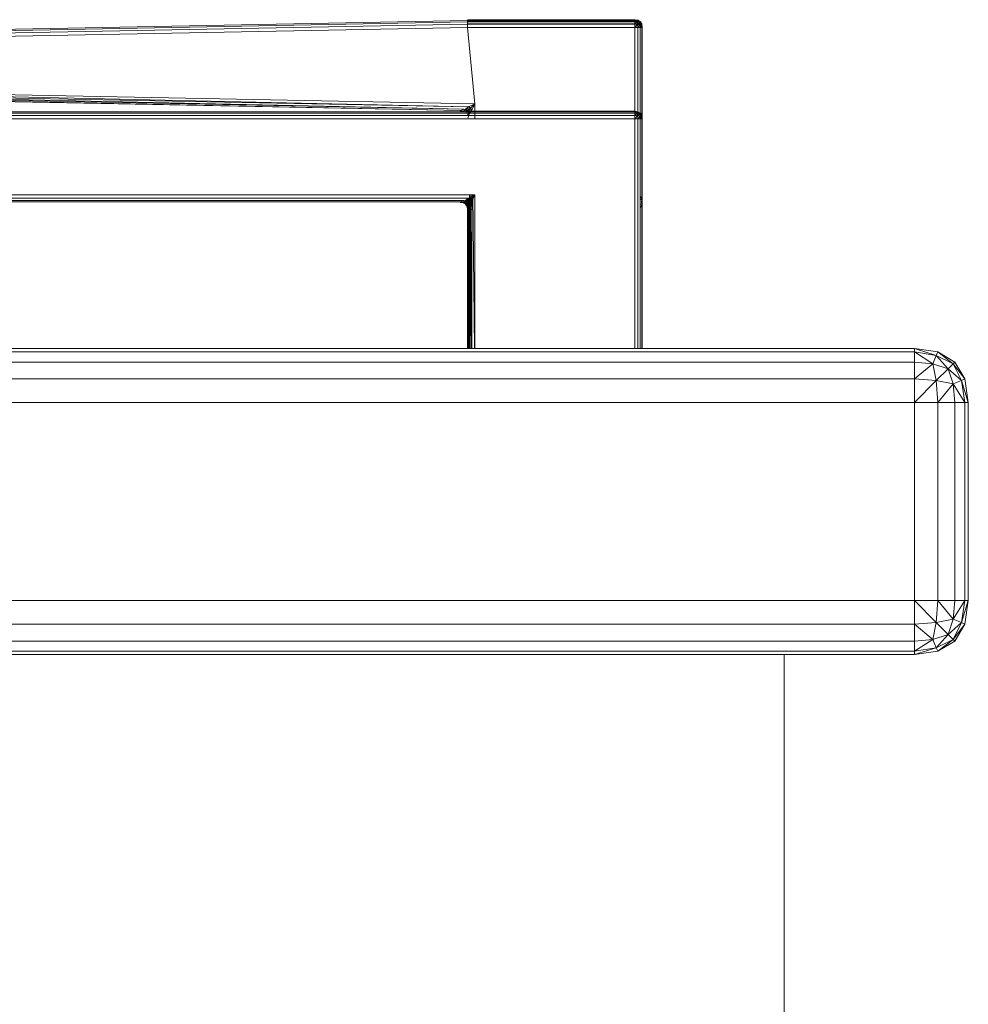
# Model space of a CAD drawing. Header units: millimetres. Extents: x 1 to 3476, y -521 to 159.
# Tile 59 of 130: x 1830 to 1906, y 80 to 159. Entities that reach past the tile are written whole.
import ezdxf

# ---------------------------------------------------------------- set-up
doc = ezdxf.new("R2010")
doc.units = ezdxf.units.MM
doc.layers.add('VG491211CA_dwg', color=8, linetype='Continuous', lineweight=9)

# ---------------------------------------------------------------- blocks, each defined once
blk = doc.blocks.new('VG491211CA_dwg-300031-Północ')
at = {"color": 18, "lineweight": 9}
for p, q in [((-40.882, 158.874), (-118.16, 157.381)), ((-40.884, 158.762), (-118.16, 157.269)), ((-40.884, 158.762), (-40.882, 158.874)), ((-40.883, 158.574), (-40.884, 158.762)), ((-27.487, 158.762), (-40.884, 158.762)), ((-40.884, 158.762), (-27.487, 158.762)), ((-40.882, 158.874), (-40.879, 158.912)), ((-40.879, 158.912), (-40.882, 158.874)), ((-27.487, 158.874), (-40.882, 158.874)), ((-40.882, 158.874), (-27.487, 158.874)), ((-27.487, 158.912), (-40.879, 158.912)), ((-40.879, 158.912), (-27.487, 158.912)), ((-40.875, 158.788), (-27.478, 158.788)), ((-27.478, 158.788), (-40.875, 158.788)), ((-27.478, 158.6), (-40.874, 158.6)), ((-40.874, 158.6), (-27.478, 158.6)), ((-40.873, 158.9), (-40.87, 158.938)), ((-40.87, 158.938), (-40.873, 158.9)), ((-27.478, 158.9), (-40.873, 158.9)), ((-40.873, 158.9), (-27.478, 158.9)), ((-27.478, 158.938), (-40.87, 158.938)), ((-40.87, 158.938), (-27.478, 158.938)), ((-27.487, 158.874), (-27.487, 158.912)), ((-27.487, 158.912), (-27.487, 158.874)), ((-27.487, 158.912), (-27.224, 158.874)), ((-27.224, 158.874), (-27.487, 158.912)), ((-27.487, 158.912), (-27.243, 158.837)), ((-27.487, 158.912), (-27.243, 158.837)), ((-27.487, 158.762), (-27.487, 158.874)), ((-27.487, 158.874), (-27.487, 158.762)), ((-27.487, 158.874), (-27.281, 158.743)), ((-27.487, 158.874), (-27.243, 158.837)), ((-27.243, 158.837), (-27.487, 158.874)), ((-27.487, 158.874), (-27.281, 158.743)), ((-27.487, 158.574), (-27.487, 158.762)), ((-27.487, 158.762), (-27.487, 158.574)), ((-27.281, 158.743), (-27.487, 158.762)), ((-27.487, 158.762), (-27.281, 158.743)), ((-27.487, 158.574), (-27.281, 158.743)), ((-27.487, 158.574), (-27.281, 158.743)), ((-27.478, 158.9), (-27.478, 158.938)), ((-27.478, 158.938), (-27.478, 158.9)), ((-27.478, 158.938), (-27.216, 158.9)), ((-27.216, 158.9), (-27.478, 158.938)), ((-27.478, 158.938), (-27.234, 158.863)), ((-27.478, 158.938), (-27.234, 158.863)), ((-27.478, 158.788), (-27.478, 158.9)), ((-27.478, 158.9), (-27.478, 158.788)), ((-27.478, 158.9), (-27.272, 158.769)), ((-27.478, 158.9), (-27.234, 158.863)), ((-27.234, 158.863), (-27.478, 158.9)), ((-27.478, 158.9), (-27.272, 158.769)), ((-27.478, 158.788), (-27.478, 158.6)), ((-27.478, 158.6), (-27.478, 158.788)), ((-27.478, 158.788), (-27.272, 158.769)), ((-27.272, 158.769), (-27.478, 158.788)), ((-27.478, 158.6), (-27.272, 158.769)), ((-27.478, 158.6), (-27.272, 158.769)), ((-27.281, 158.743), (-27.243, 158.837)), ((-27.243, 158.837), (-27.281, 158.743)), ((-27.112, 158.687), (-27.281, 158.743)), ((-27.281, 158.743), (-27.243, 158.556)), ((-27.243, 158.556), (-27.281, 158.743)), ((-27.281, 158.743), (-27.112, 158.687)), ((-27.272, 158.769), (-27.234, 158.863)), ((-27.234, 158.863), (-27.272, 158.769)), ((-27.234, 158.582), (-27.272, 158.769)), ((-27.272, 158.769), (-27.103, 158.713)), ((-27.103, 158.713), (-27.272, 158.769)), ((-27.272, 158.769), (-27.234, 158.582)), ((-27.243, 158.837), (-27.224, 158.874)), ((-27.224, 158.874), (-27.243, 158.837)), ((-27.243, 158.837), (-27.112, 158.687)), ((-27.243, 158.837), (-27.056, 158.743)), ((-27.056, 158.743), (-27.243, 158.837)), ((-27.243, 158.837), (-27.112, 158.687)), ((-27.243, 158.556), (-27.112, 158.687)), ((-27.243, 158.556), (-27.112, 158.687)), ((-27.234, 158.863), (-27.216, 158.9)), ((-27.216, 158.9), (-27.234, 158.863)), ((-27.234, 158.863), (-27.103, 158.713)), ((-27.234, 158.863), (-27.047, 158.769)), ((-27.047, 158.769), (-27.234, 158.863)), ((-27.234, 158.863), (-27.103, 158.713)), ((-27.234, 158.582), (-27.103, 158.713)), ((-27.234, 158.582), (-27.103, 158.713)), ((-27.224, 158.874), (-27.037, 158.762)), ((-27.037, 158.762), (-27.224, 158.874)), ((-27.224, 158.874), (-27.056, 158.743)), ((-27.224, 158.874), (-27.056, 158.743)), ((-27.216, 158.9), (-27.028, 158.788)), ((-27.028, 158.788), (-27.216, 158.9)), ((-27.216, 158.9), (-27.047, 158.769)), ((-27.216, 158.9), (-27.047, 158.769)), ((-27.056, 158.743), (-27.112, 158.687)), ((-27.112, 158.687), (-27.056, 158.743)), ((-27.112, 158.687), (-27.056, 158.518)), ((-26.962, 158.556), (-27.112, 158.687)), ((-26.962, 158.556), (-27.112, 158.687)), ((-27.056, 158.518), (-27.112, 158.687)), ((-27.047, 158.769), (-27.103, 158.713)), ((-27.103, 158.713), (-27.047, 158.769)), ((-27.103, 158.713), (-27.047, 158.544)), ((-27.103, 158.713), (-27.047, 158.544)), ((-26.953, 158.582), (-27.103, 158.713)), ((-26.953, 158.582), (-27.103, 158.713)), ((-27.037, 158.762), (-27.056, 158.743)), ((-27.056, 158.743), (-27.037, 158.762)), ((-26.962, 158.556), (-27.056, 158.743)), ((-26.924, 158.574), (-27.056, 158.743)), ((-27.056, 158.743), (-26.962, 158.556)), ((-26.924, 158.574), (-27.056, 158.743)), ((-27.028, 158.788), (-27.047, 158.769)), ((-27.047, 158.769), (-27.028, 158.788)), ((-26.953, 158.582), (-27.047, 158.769)), ((-26.916, 158.6), (-27.047, 158.769)), ((-27.047, 158.769), (-26.953, 158.582)), ((-26.916, 158.6), (-27.047, 158.769)), ((-26.924, 158.574), (-27.037, 158.762)), ((-27.037, 158.762), (-26.924, 158.574)), ((-26.916, 158.6), (-27.028, 158.788)), ((-27.028, 158.788), (-26.916, 158.6)), ((-118.16, 157.081), (-40.883, 158.574)), ((-118.16, 156.818), (-40.881, 158.312)), ((-40.881, 158.312), (-40.883, 158.574)), ((-40.883, 158.574), (-27.487, 158.574)), ((-27.487, 158.574), (-40.883, 158.574)), ((-40.881, 158.312), (-27.487, 158.312)), ((-40.287, 152.197), (-40.881, 158.312)), ((-27.487, 158.312), (-27.487, 158.574)), ((-27.487, 158.574), (-27.487, 158.312)), ((-27.487, 158.574), (-27.243, 158.556)), ((-27.243, 158.556), (-27.487, 158.574)), ((-27.487, 158.312), (-27.243, 158.556)), ((-27.487, 158.312), (-27.243, 158.556)), ((-27.224, 158.312), (-27.487, 158.312)), ((-27.487, 158.312), (-27.487, 151.609)), ((-27.478, 158.6), (-27.478, 158.338)), ((-27.478, 158.338), (-27.478, 158.6)), ((-27.234, 158.582), (-27.478, 158.6)), ((-27.478, 158.6), (-27.234, 158.582)), ((-27.478, 158.338), (-27.234, 158.582)), ((-27.478, 158.338), (-27.234, 158.582)), ((-27.243, 158.556), (-27.056, 158.518)), ((-27.243, 158.556), (-27.224, 158.312)), ((-27.056, 158.518), (-27.243, 158.556)), ((-27.224, 158.312), (-27.243, 158.556)), ((-27.047, 158.544), (-27.234, 158.582)), ((-27.216, 158.338), (-27.234, 158.582)), ((-27.234, 158.582), (-27.047, 158.544)), ((-27.234, 158.582), (-27.216, 158.338)), ((-27.224, 158.312), (-27.056, 158.518)), ((-27.224, 158.312), (-27.056, 158.518)), ((-27.224, 158.312), (-27.224, 132.579)), ((-27.037, 158.312), (-27.224, 158.312)), ((-27.216, 158.338), (-27.047, 158.544)), ((-27.216, 158.338), (-27.047, 158.544)), ((-27.056, 158.518), (-26.962, 158.556)), ((-26.962, 158.556), (-27.056, 158.518)), ((-27.056, 158.518), (-27.037, 158.312)), ((-26.924, 158.312), (-27.056, 158.518)), ((-26.924, 158.312), (-27.056, 158.518)), ((-27.037, 158.312), (-27.056, 158.518)), ((-27.047, 158.544), (-26.953, 158.582)), ((-26.953, 158.582), (-27.047, 158.544)), ((-27.047, 158.544), (-27.028, 158.338)), ((-27.047, 158.544), (-27.028, 158.338)), ((-26.916, 158.338), (-27.047, 158.544)), ((-26.916, 158.338), (-27.047, 158.544)), ((-26.924, 158.312), (-27.037, 158.312)), ((-27.037, 158.312), (-27.037, 132.579)), ((-27.037, 158.312), (-26.924, 158.312)), ((-26.916, 158.338), (-27.028, 158.338)), ((-27.028, 158.338), (-26.916, 158.338)), ((-26.962, 158.556), (-26.924, 158.574)), ((-26.924, 158.574), (-26.962, 158.556)), ((-26.924, 158.312), (-26.962, 158.556)), ((-26.887, 158.312), (-26.962, 158.556)), ((-26.962, 158.556), (-26.924, 158.312)), ((-26.887, 158.312), (-26.962, 158.556)), ((-26.953, 158.582), (-26.916, 158.6)), ((-26.916, 158.6), (-26.953, 158.582)), ((-26.916, 158.338), (-26.953, 158.582)), ((-26.878, 158.338), (-26.953, 158.582)), ((-26.953, 158.582), (-26.916, 158.338)), ((-26.878, 158.338), (-26.953, 158.582)), ((-26.887, 158.312), (-26.924, 158.574)), ((-26.924, 158.574), (-26.887, 158.312)), ((-26.924, 132.579), (-26.924, 158.312)), ((-26.887, 158.312), (-26.924, 158.312)), ((-26.924, 158.312), (-26.924, 132.579)), ((-26.924, 158.312), (-26.887, 158.312)), ((-26.878, 158.338), (-26.916, 158.6)), ((-26.916, 158.6), (-26.878, 158.338)), ((-26.916, 151.635), (-26.916, 158.338)), ((-26.878, 158.338), (-26.916, 158.338)), ((-26.916, 158.338), (-26.916, 151.635)), ((-26.916, 158.338), (-26.878, 158.338)), ((-26.887, 132.579), (-26.887, 158.312)), ((-26.887, 158.312), (-26.887, 132.579)), ((-26.878, 151.635), (-26.878, 158.338)), ((-26.878, 158.338), (-26.878, 151.635)), ((-40.287, 152.197), (-118.082, 153.7)), ((-40.812, 151.945), (-118.082, 153.665)), ((-40.812, 151.945), (-118.082, 153.438)), ((-41.187, 151.764), (-118.082, 153.412)), ((-118.082, 153.25), (-41.187, 151.764)), ((-118.082, 153.235), (-41.412, 151.656)), ((-118.082, 153.138), (-41.412, 151.656)), ((-40.887, 151.566), (-116.998, 151.566)), ((-41.412, 151.656), (-41.487, 151.62)), ((-41.487, 151.62), (-41.412, 151.656)), ((-41.487, 151.62), (-41.224, 151.578)), ((-41.224, 151.578), (-41.487, 151.62)), ((-41.478, 151.646), (-41.216, 151.604)), ((-41.216, 151.604), (-41.478, 151.646)), ((-41.412, 151.656), (-41.187, 151.764)), ((-41.412, 151.656), (-41.187, 151.614)), ((-41.412, 151.656), (-41.224, 151.578)), ((-41.187, 151.614), (-41.412, 151.656)), ((-41.224, 151.578), (-41.412, 151.656)), ((-41.187, 151.614), (-41.224, 151.578)), ((-41.224, 151.578), (-41.187, 151.614)), ((-41.178, 151.64), (-41.216, 151.604)), ((-41.216, 151.604), (-41.178, 151.64)), ((-41.112, 151.744), (-41.187, 151.614)), ((-41.037, 151.724), (-41.187, 151.614)), ((-41.037, 151.724), (-41.187, 151.614)), ((-41.028, 151.75), (-41.178, 151.64)), ((-41.028, 151.75), (-41.178, 151.64)), ((-41.112, 151.744), (-40.812, 151.945)), ((-41.037, 151.724), (-40.812, 151.945)), ((-40.649, 151.842), (-41.037, 151.724)), ((-41.037, 151.724), (-40.887, 151.609)), ((-40.887, 151.609), (-41.037, 151.724)), ((-41.037, 151.724), (-40.999, 151.498)), ((-40.999, 151.498), (-41.037, 151.724)), ((-41.028, 151.75), (-40.878, 151.635)), ((-40.878, 151.635), (-41.028, 151.75)), ((-41.028, 151.75), (-40.991, 151.524)), ((-40.991, 151.524), (-41.028, 151.75)), ((-40.649, 151.842), (-40.887, 151.609)), ((-40.649, 151.842), (-40.887, 151.609)), ((-40.887, 151.609), (-40.775, 151.457)), ((-40.775, 151.457), (-40.887, 151.609)), ((-27.487, 151.604), (-40.887, 151.604)), ((-40.887, 151.604), (-27.487, 151.604)), ((-27.487, 151.566), (-40.887, 151.566)), ((-40.887, 151.566), (-27.487, 151.566)), ((-40.64, 151.868), (-40.878, 151.635)), ((-40.64, 151.868), (-40.878, 151.635)), ((-40.287, 152.197), (-40.812, 151.945)), ((-40.649, 151.842), (-40.812, 151.945)), ((-40.812, 151.945), (-40.649, 151.842)), ((-40.64, 151.868), (-40.803, 151.971)), ((-40.803, 151.971), (-40.64, 151.868)), ((-40.775, 151.457), (-40.649, 151.842)), ((-40.649, 151.842), (-40.775, 151.457)), ((-40.775, 151.457), (-40.549, 151.677)), ((-40.766, 151.483), (-40.64, 151.868)), ((-40.64, 151.868), (-40.766, 151.483)), ((-40.756, 151.381), (-40.549, 151.677)), ((-40.756, 151.381), (-40.549, 151.677)), ((-40.756, 151.381), (-40.549, 151.677)), ((-40.287, 152.197), (-40.649, 151.842)), ((-40.549, 151.677), (-40.649, 151.842)), ((-40.649, 151.842), (-40.549, 151.677)), ((-40.549, 151.677), (-40.287, 152.197)), ((-40.287, 151.004), (-40.287, 152.197)), ((-27.487, 151.566), (-27.487, 151.604)), ((-27.487, 151.604), (-27.487, 151.566)), ((-27.487, 151.604), (-27.224, 151.566)), ((-27.224, 151.566), (-27.487, 151.604)), ((-27.487, 151.604), (-27.243, 151.529)), ((-27.487, 151.604), (-27.243, 151.529)), ((-27.487, 151.454), (-27.487, 151.566)), ((-27.487, 151.566), (-27.487, 151.454)), ((-27.487, 151.566), (-27.281, 151.435)), ((-27.487, 151.566), (-27.243, 151.529)), ((-27.243, 151.529), (-27.487, 151.566)), ((-27.487, 151.566), (-27.281, 151.435)), ((-27.281, 151.435), (-27.243, 151.529)), ((-27.243, 151.529), (-27.281, 151.435)), ((-27.243, 151.529), (-27.224, 151.566)), ((-27.224, 151.566), (-27.243, 151.529)), ((-27.243, 151.529), (-27.112, 151.379)), ((-27.243, 151.529), (-27.056, 151.435)), ((-27.056, 151.435), (-27.243, 151.529)), ((-27.243, 151.529), (-27.112, 151.379)), ((-27.224, 151.566), (-27.037, 151.454)), ((-27.037, 151.454), (-27.224, 151.566)), ((-27.224, 151.566), (-27.056, 151.435)), ((-27.224, 151.566), (-27.056, 151.435)), ((-26.916, 132.579), (-26.916, 151.635)), ((-26.916, 151.635), (-26.916, 132.579)), ((-26.878, 132.579), (-26.878, 151.635)), ((-26.878, 151.635), (-26.878, 132.579)), ((-117.56, 151.004), (-40.887, 151.004)), ((-117.298, 151.266), (-40.887, 151.266)), ((-117.11, 151.454), (-40.887, 151.454)), ((-40.775, 151.457), (-40.887, 151.309)), ((-40.775, 151.457), (-40.887, 151.309)), ((-27.487, 151.454), (-40.887, 151.454)), ((-40.887, 151.454), (-27.487, 151.454)), ((-40.756, 151.381), (-40.887, 151.309)), ((-40.756, 151.381), (-40.887, 151.309)), ((-40.887, 151.266), (-27.487, 151.266)), ((-27.487, 151.266), (-40.887, 151.266)), ((-40.887, 151.004), (-27.487, 151.004)), ((-40.849, 151.083), (-40.737, 151.306)), ((-40.737, 151.306), (-40.849, 151.083)), ((-27.487, 151.266), (-27.487, 151.454)), ((-27.487, 151.454), (-27.487, 151.266)), ((-27.281, 151.435), (-27.487, 151.454)), ((-27.487, 151.454), (-27.281, 151.435)), ((-27.487, 151.266), (-27.281, 151.435)), ((-27.487, 151.266), (-27.281, 151.435)), ((-27.487, 151.004), (-27.487, 151.266)), ((-27.487, 151.266), (-27.487, 151.004)), ((-27.487, 151.266), (-27.243, 151.247)), ((-27.243, 151.247), (-27.487, 151.266)), ((-27.487, 151.004), (-27.243, 151.247)), ((-27.487, 151.004), (-27.243, 151.247)), ((-27.487, 151.004), (-27.487, 144.3)), ((-27.224, 151.004), (-27.487, 151.004)), ((-27.487, 151.004), (-27.224, 151.004)), ((-27.112, 151.379), (-27.281, 151.435)), ((-27.281, 151.435), (-27.243, 151.247)), ((-27.243, 151.247), (-27.281, 151.435)), ((-27.281, 151.435), (-27.112, 151.379)), ((-27.243, 151.247), (-27.112, 151.379)), ((-27.243, 151.247), (-27.112, 151.379)), ((-27.243, 151.247), (-27.056, 151.21)), ((-27.243, 151.247), (-27.224, 151.004)), ((-27.056, 151.21), (-27.243, 151.247)), ((-27.224, 151.004), (-27.243, 151.247)), ((-27.224, 151.004), (-27.056, 151.21)), ((-27.224, 151.004), (-27.056, 151.21)), ((-27.224, 151.004), (-27.224, 144.3)), ((-27.037, 151.004), (-27.224, 151.004)), ((-27.224, 132.579), (-27.224, 151.004)), ((-27.224, 151.004), (-27.037, 151.004)), ((-27.056, 151.435), (-27.112, 151.379)), ((-27.112, 151.379), (-27.056, 151.435)), ((-27.112, 151.379), (-27.056, 151.21)), ((-26.962, 151.247), (-27.112, 151.379)), ((-26.962, 151.247), (-27.112, 151.379)), ((-27.056, 151.21), (-27.112, 151.379)), ((-27.037, 151.454), (-27.056, 151.435)), ((-27.056, 151.435), (-27.037, 151.454)), ((-26.925, 151.266), (-27.056, 151.435)), ((-26.925, 151.266), (-27.056, 151.435)), ((-26.962, 151.247), (-27.056, 151.435)), ((-26.924, 151.266), (-27.056, 151.435)), ((-27.056, 151.435), (-26.962, 151.247)), ((-26.924, 151.266), (-27.056, 151.435)), ((-27.056, 151.21), (-26.962, 151.247)), ((-26.962, 151.247), (-27.056, 151.21)), ((-26.925, 151.004), (-27.056, 151.21)), ((-26.925, 151.004), (-27.056, 151.21)), ((-27.056, 151.21), (-27.037, 151.004)), ((-26.924, 151.004), (-27.056, 151.21)), ((-26.924, 151.004), (-27.056, 151.21)), ((-27.037, 151.004), (-27.056, 151.21)), ((-26.916, 151.292), (-27.047, 151.461)), ((-26.916, 151.292), (-27.047, 151.461)), ((-26.916, 151.03), (-27.047, 151.236)), ((-26.916, 151.03), (-27.047, 151.236)), ((-26.925, 151.266), (-27.037, 151.454)), ((-27.037, 151.454), (-26.925, 151.266)), ((-26.924, 151.266), (-27.037, 151.454)), ((-27.037, 151.454), (-26.924, 151.266)), ((-26.924, 151.004), (-27.037, 151.004)), ((-27.037, 151.004), (-27.037, 144.3)), ((-27.037, 132.579), (-27.037, 151.004)), ((-27.037, 151.004), (-26.924, 151.004)), ((-26.925, 151.004), (-27.037, 151.004)), ((-27.037, 151.004), (-26.925, 151.004)), ((-26.916, 151.292), (-27.028, 151.48)), ((-27.028, 151.48), (-26.916, 151.292)), ((-26.916, 151.292), (-27.028, 151.48)), ((-27.028, 151.48), (-26.916, 151.292)), ((-26.916, 151.03), (-27.028, 151.03)), ((-27.028, 151.03), (-26.916, 151.03)), ((-26.916, 151.03), (-27.028, 151.03)), ((-27.028, 151.03), (-26.916, 151.03)), ((-26.962, 151.247), (-26.925, 151.266)), ((-26.925, 151.266), (-26.962, 151.247)), ((-26.962, 151.247), (-26.924, 151.266)), ((-26.924, 151.266), (-26.962, 151.247)), ((-26.925, 151.004), (-26.962, 151.247)), ((-26.887, 151.004), (-26.962, 151.247)), ((-26.962, 151.247), (-26.925, 151.004)), ((-26.887, 151.004), (-26.962, 151.247)), ((-26.924, 151.004), (-26.962, 151.247)), ((-26.887, 151.004), (-26.962, 151.247)), ((-26.962, 151.247), (-26.924, 151.004)), ((-26.887, 151.004), (-26.962, 151.247)), ((-26.953, 151.273), (-26.916, 151.292)), ((-26.916, 151.292), (-26.953, 151.273)), ((-26.953, 151.273), (-26.916, 151.292)), ((-26.916, 151.292), (-26.953, 151.273)), ((-26.916, 151.03), (-26.953, 151.273)), ((-26.878, 151.03), (-26.953, 151.273)), ((-26.953, 151.273), (-26.916, 151.03)), ((-26.878, 151.03), (-26.953, 151.273)), ((-26.916, 151.03), (-26.953, 151.273)), ((-26.878, 151.03), (-26.953, 151.273)), ((-26.953, 151.273), (-26.916, 151.03)), ((-26.878, 151.03), (-26.953, 151.273)), ((-26.887, 151.004), (-26.925, 151.266)), ((-26.925, 151.266), (-26.887, 151.004)), ((-26.925, 132.579), (-26.925, 151.004)), ((-26.887, 151.004), (-26.925, 151.004)), ((-26.925, 151.004), (-26.925, 132.579)), ((-26.925, 151.004), (-26.887, 151.004)), ((-26.887, 151.004), (-26.924, 151.266)), ((-26.924, 151.266), (-26.887, 151.004)), ((-26.924, 144.3), (-26.924, 151.004)), ((-26.887, 151.004), (-26.924, 151.004)), ((-26.924, 151.004), (-26.924, 132.579)), ((-26.924, 151.004), (-26.887, 151.004)), ((-26.878, 151.03), (-26.916, 151.292)), ((-26.916, 151.292), (-26.878, 151.03)), ((-26.878, 151.03), (-26.916, 151.292)), ((-26.916, 151.292), (-26.878, 151.03)), ((-26.916, 144.326), (-26.916, 151.03)), ((-26.878, 151.03), (-26.916, 151.03)), ((-26.916, 151.03), (-26.916, 144.589)), ((-26.916, 151.03), (-26.878, 151.03)), ((-26.916, 144.326), (-26.916, 151.03)), ((-26.878, 151.03), (-26.916, 151.03)), ((-26.916, 151.03), (-26.916, 144.326)), ((-26.916, 151.03), (-26.878, 151.03)), ((-26.887, 144.3), (-26.887, 151.004)), ((-26.887, 151.004), (-26.887, 132.579)), ((-26.887, 132.579), (-26.887, 151.004)), ((-26.887, 151.004), (-26.887, 132.579)), ((-26.878, 151.03), (-26.878, 144.326)), ((-26.878, 144.326), (-26.878, 151.03)), ((-26.878, 151.03), (-26.878, 144.326)), ((-26.878, 132.579), (-26.878, 151.03)), ((-40.287, 144.9), (-117.56, 144.9)), ((-40.812, 144.638), (-117.298, 144.638)), ((-41.187, 144.45), (-117.11, 144.45)), ((-41.412, 144.338), (-41.187, 144.45)), ((-41.209, 144.364), (-40.978, 144.476)), ((-41.112, 144.431), (-41.187, 144.3)), ((-41.037, 144.413), (-41.187, 144.3)), ((-41.037, 144.413), (-41.187, 144.3)), ((-41.037, 144.413), (-41.187, 144.3)), ((-41.037, 144.413), (-41.187, 144.3)), ((-41.112, 144.431), (-40.812, 144.638)), ((-40.875, 144.268), (-41.074, 144.423)), ((-40.988, 144.206), (-41.074, 144.423)), ((-41.037, 144.413), (-40.812, 144.638)), ((-40.65, 144.537), (-41.037, 144.413)), ((-41.037, 144.413), (-40.887, 144.3)), ((-41.037, 144.413), (-40.887, 144.3)), ((-40.887, 144.3), (-41.037, 144.413)), ((-40.887, 144.3), (-41.037, 144.413)), ((-41.037, 144.413), (-40.999, 144.188)), ((-40.999, 144.188), (-41.037, 144.413)), ((-41.037, 144.413), (-40.999, 144.188)), ((-40.999, 144.188), (-41.037, 144.413)), ((-41.028, 144.439), (-40.991, 144.214)), ((-40.991, 144.214), (-41.028, 144.439)), ((-40.903, 144.458), (-40.983, 144.326)), ((-40.827, 144.439), (-40.983, 144.326)), ((-40.903, 144.458), (-40.598, 144.664)), ((-40.887, 132.579), (-40.887, 144.638)), ((-40.887, 144.638), (-40.887, 132.579)), ((-40.65, 144.537), (-40.887, 144.3)), ((-40.65, 144.537), (-40.887, 144.3)), ((-40.65, 144.537), (-40.887, 144.3)), ((-40.65, 144.537), (-40.887, 144.3)), ((-40.886, 144.506), (-40.875, 144.268)), ((-40.886, 144.506), (-40.719, 144.306)), ((-40.878, 132.579), (-40.878, 144.638)), ((-40.878, 144.638), (-40.878, 132.579)), ((-40.642, 144.563), (-40.878, 144.326)), ((-40.642, 144.563), (-40.878, 144.326)), ((-40.849, 132.579), (-40.849, 144.638)), ((-40.849, 144.638), (-40.849, 132.579)), ((-40.841, 132.579), (-40.841, 144.638)), ((-40.841, 144.638), (-40.841, 132.579)), ((-40.827, 144.439), (-40.598, 144.664)), ((-40.405, 144.595), (-40.827, 144.439)), ((-40.827, 144.439), (-40.679, 144.326)), ((-40.827, 144.439), (-40.796, 144.214)), ((-40.755, 132.579), (-40.817, 144.638)), ((-40.817, 144.638), (-40.755, 132.579)), ((-40.287, 144.9), (-40.812, 144.638)), ((-40.65, 144.537), (-40.812, 144.638)), ((-40.65, 144.537), (-40.812, 144.638)), ((-40.812, 144.638), (-40.65, 144.537)), ((-40.746, 132.579), (-40.808, 144.638)), ((-40.808, 144.638), (-40.746, 132.579)), ((-40.775, 144.15), (-40.65, 144.537)), ((-40.65, 144.537), (-40.775, 144.15)), ((-40.774, 144.15), (-40.65, 144.537)), ((-40.65, 144.537), (-40.774, 144.15)), ((-40.766, 144.176), (-40.642, 144.563)), ((-40.642, 144.563), (-40.766, 144.176)), ((-40.766, 144.176), (-40.541, 144.401)), ((-40.747, 144.101), (-40.541, 144.401)), ((-40.747, 144.101), (-40.541, 144.401)), ((-40.747, 144.101), (-40.541, 144.401)), ((-40.737, 144.936), (-40.737, 132.579)), ((-40.737, 144.936), (-40.737, 132.579)), ((-40.728, 132.579), (-40.728, 144.664)), ((-40.728, 144.664), (-40.728, 132.579)), ((-40.58, 132.579), (-40.683, 144.932)), ((-40.683, 144.932), (-40.58, 132.579)), ((-40.672, 144.664), (-40.571, 132.579)), ((-40.571, 132.579), (-40.672, 144.664)), ((-40.287, 144.9), (-40.65, 144.537)), ((-40.55, 144.375), (-40.65, 144.537)), ((-40.549, 144.375), (-40.65, 144.537)), ((-40.65, 144.537), (-40.549, 144.375)), ((-40.65, 144.537), (-40.55, 144.375)), ((-40.549, 132.579), (-40.549, 144.921)), ((-40.549, 144.375), (-40.287, 144.9)), ((-40.328, 132.579), (-40.471, 144.915)), ((-40.287, 132.579), (-40.287, 144.9)), ((-26.916, 144.589), (-27.038, 144.512)), ((-27.028, 144.776), (-26.916, 144.589)), ((-26.916, 144.589), (-26.952, 144.326)), ((-26.916, 144.589), (-26.878, 144.326)), ((-116.998, 144.338), (-41.412, 144.338)), ((-41.487, 144.3), (-41.412, 144.338)), ((-41.412, 144.338), (-41.487, 144.3)), ((-41.412, 144.338), (-41.487, 144.3)), ((-41.487, 144.3), (-41.412, 144.338)), ((-41.487, 144.3), (-41.224, 144.263)), ((-41.224, 144.263), (-41.487, 144.3)), ((-41.487, 144.3), (-41.225, 144.263)), ((-41.225, 144.263), (-41.487, 144.3)), ((-41.478, 144.326), (-41.216, 144.289)), ((-41.216, 144.289), (-41.478, 144.326)), ((-41.465, 144.326), (-41.204, 144.289)), ((-41.412, 144.338), (-41.187, 144.3)), ((-41.412, 144.338), (-41.224, 144.263)), ((-41.187, 144.3), (-41.412, 144.338)), ((-41.224, 144.263), (-41.412, 144.338)), ((-41.412, 144.338), (-41.187, 144.3)), ((-41.412, 144.338), (-41.225, 144.263)), ((-41.187, 144.3), (-41.412, 144.338)), ((-41.225, 144.263), (-41.412, 144.338)), ((-41.027, 144.289), (-41.29, 144.326)), ((-41.187, 144.3), (-41.225, 144.263)), ((-41.225, 144.263), (-41.187, 144.3)), ((-41.225, 144.263), (-41.037, 144.15)), ((-41.037, 144.15), (-41.225, 144.263)), ((-41.187, 144.3), (-41.224, 144.263)), ((-41.224, 144.263), (-41.187, 144.3)), ((-41.224, 144.263), (-41.037, 144.15)), ((-41.037, 144.15), (-41.224, 144.263)), ((-41.178, 144.326), (-41.216, 144.289)), ((-41.216, 144.289), (-41.178, 144.326)), ((-41.216, 144.289), (-41.028, 144.176)), ((-41.028, 144.176), (-41.216, 144.289)), ((-41.209, 144.364), (-40.983, 144.326)), ((-41.209, 144.364), (-41.027, 144.289)), ((-41.204, 144.289), (-41.18, 144.329)), ((-41.027, 144.289), (-41.204, 144.289)), ((-41.204, 144.289), (-41.018, 144.176)), ((-41.204, 144.289), (-40.988, 144.206)), ((-41.187, 144.3), (-40.999, 144.188)), ((-41.187, 144.3), (-41.037, 144.15)), ((-40.999, 144.188), (-41.187, 144.3)), ((-41.037, 144.15), (-41.187, 144.3)), ((-41.187, 144.3), (-40.999, 144.188)), ((-41.187, 144.3), (-41.037, 144.15)), ((-40.999, 144.188), (-41.187, 144.3)), ((-41.037, 144.15), (-41.187, 144.3)), ((-40.988, 144.206), (-41.18, 144.329)), ((-41.178, 144.326), (-40.991, 144.214)), ((-41.178, 144.326), (-41.028, 144.176)), ((-40.991, 144.214), (-41.178, 144.326)), ((-41.028, 144.176), (-41.178, 144.326)), ((-41.037, 144.15), (-40.999, 144.188)), ((-40.999, 144.188), (-41.037, 144.15)), ((-41.037, 144.15), (-40.999, 144.188)), ((-40.999, 144.188), (-41.037, 144.15)), ((-40.924, 143.963), (-41.037, 144.15)), ((-41.037, 144.15), (-40.924, 143.963)), ((-41.037, 144.15), (-40.925, 143.963)), ((-40.925, 143.963), (-41.037, 144.15)), ((-40.887, 144), (-41.037, 144.15)), ((-41.037, 144.15), (-40.887, 144)), ((-40.887, 144), (-41.037, 144.15)), ((-41.037, 144.15), (-40.887, 144)), ((-41.028, 144.176), (-40.991, 144.214)), ((-40.991, 144.214), (-41.028, 144.176)), ((-40.916, 143.989), (-41.028, 144.176)), ((-41.028, 144.176), (-40.916, 143.989)), ((-40.878, 144.026), (-41.028, 144.176)), ((-41.028, 144.176), (-40.878, 144.026)), ((-40.983, 144.326), (-41.027, 144.289)), ((-40.839, 144.176), (-41.027, 144.289)), ((-41.027, 144.289), (-41.018, 144.176)), ((-41.018, 144.176), (-40.988, 144.206)), ((-40.839, 144.176), (-41.018, 144.176)), ((-41.018, 144.176), (-40.909, 143.989)), ((-40.876, 144.01), (-41.018, 144.176)), ((-40.999, 144.188), (-40.887, 144.3)), ((-40.887, 144.3), (-40.999, 144.188)), ((-40.999, 144.188), (-40.887, 144.3)), ((-40.887, 144.3), (-40.999, 144.188)), ((-40.774, 144.15), (-40.999, 144.188)), ((-40.887, 144), (-40.999, 144.188)), ((-40.999, 144.188), (-40.774, 144.15)), ((-40.999, 144.188), (-40.887, 144)), ((-40.775, 144.15), (-40.999, 144.188)), ((-40.887, 144), (-40.999, 144.188)), ((-40.999, 144.188), (-40.775, 144.15)), ((-40.999, 144.188), (-40.887, 144)), ((-40.991, 144.214), (-40.878, 144.326)), ((-40.878, 144.326), (-40.991, 144.214)), ((-40.766, 144.176), (-40.991, 144.214)), ((-40.878, 144.026), (-40.991, 144.214)), ((-40.991, 144.214), (-40.766, 144.176)), ((-40.991, 144.214), (-40.878, 144.026)), ((-40.988, 144.206), (-40.875, 144.268)), ((-40.876, 144.01), (-40.988, 144.206)), ((-40.983, 144.326), (-40.796, 144.214)), ((-40.983, 144.326), (-40.839, 144.176)), ((-40.887, 144), (-40.925, 143.963)), ((-40.925, 143.963), (-40.887, 144)), ((-40.887, 143.7), (-40.925, 143.963)), ((-40.925, 143.963), (-40.887, 143.7)), ((-40.85, 143.775), (-40.925, 143.963)), ((-40.925, 143.963), (-40.85, 143.775)), ((-40.887, 144), (-40.924, 143.963)), ((-40.924, 143.963), (-40.887, 144)), ((-40.887, 143.7), (-40.924, 143.963)), ((-40.924, 143.963), (-40.887, 143.7)), ((-40.849, 143.775), (-40.924, 143.963)), ((-40.924, 143.963), (-40.849, 143.775)), ((-40.878, 144.026), (-40.916, 143.989)), ((-40.916, 143.989), (-40.878, 144.026)), ((-40.878, 143.726), (-40.916, 143.989)), ((-40.916, 143.989), (-40.878, 143.726)), ((-40.841, 143.801), (-40.916, 143.989)), ((-40.916, 143.989), (-40.841, 143.801)), ((-40.909, 143.989), (-40.839, 144.176)), ((-40.876, 144.01), (-40.909, 143.989)), ((-40.909, 143.989), (-40.726, 143.989)), ((-40.909, 143.989), (-40.876, 143.726)), ((-40.839, 143.726), (-40.909, 143.989)), ((-40.887, 144.3), (-40.775, 144.15)), ((-40.887, 144.3), (-40.774, 144.15)), ((-40.774, 144.15), (-40.887, 144.3)), ((-40.775, 144.15), (-40.887, 144.3)), ((-40.774, 144.15), (-40.887, 144)), ((-40.774, 144.15), (-40.887, 144)), ((-40.775, 144.15), (-40.887, 144)), ((-40.775, 144.15), (-40.887, 144)), ((-40.756, 144.075), (-40.887, 144)), ((-40.756, 144.075), (-40.887, 144)), ((-40.756, 144.075), (-40.887, 144)), ((-40.756, 144.075), (-40.887, 144)), ((-40.849, 143.775), (-40.887, 144)), ((-40.887, 144), (-40.849, 143.775)), ((-40.85, 143.775), (-40.887, 144)), ((-40.887, 144), (-40.85, 143.775)), ((-40.887, 143.7), (-40.849, 143.775)), ((-40.849, 143.775), (-40.887, 143.7)), ((-40.887, 143.7), (-40.85, 143.775)), ((-40.85, 143.775), (-40.887, 143.7)), ((-40.887, 132.579), (-40.887, 143.7)), ((-40.887, 143.7), (-40.887, 132.579)), ((-40.887, 132.579), (-40.887, 143.7)), ((-40.887, 143.7), (-40.887, 132.579)), ((-40.88, 132.579), (-40.876, 143.726)), ((-40.878, 144.326), (-40.766, 144.176)), ((-40.766, 144.176), (-40.878, 144.326)), ((-40.766, 144.176), (-40.878, 144.026)), ((-40.766, 144.176), (-40.878, 144.026)), ((-40.747, 144.101), (-40.878, 144.026)), ((-40.747, 144.101), (-40.878, 144.026)), ((-40.841, 143.801), (-40.878, 144.026)), ((-40.878, 144.026), (-40.841, 143.801)), ((-40.878, 143.726), (-40.841, 143.801)), ((-40.841, 143.801), (-40.878, 143.726)), ((-40.878, 132.579), (-40.878, 143.726)), ((-40.878, 143.726), (-40.878, 132.579)), ((-40.876, 144.01), (-40.875, 144.268)), ((-40.764, 144.047), (-40.876, 144.01)), ((-40.728, 143.726), (-40.876, 144.01)), ((-40.839, 143.726), (-40.876, 144.01)), ((-40.876, 143.726), (-40.726, 143.989)), ((-40.87, 132.579), (-40.876, 143.726)), ((-40.876, 143.726), (-40.839, 143.726)), ((-40.876, 143.726), (-40.687, 143.726)), ((-40.719, 144.306), (-40.875, 144.268)), ((-40.875, 144.268), (-40.764, 144.047)), ((-40.861, 132.579), (-40.839, 143.726)), ((-40.85, 143.775), (-40.737, 144)), ((-40.737, 144), (-40.85, 143.775)), ((-40.85, 132.579), (-40.85, 143.775)), ((-40.85, 143.775), (-40.85, 132.579)), ((-40.849, 143.775), (-40.737, 144)), ((-40.737, 144), (-40.849, 143.775)), ((-40.849, 132.579), (-40.849, 143.775)), ((-40.849, 143.775), (-40.849, 132.579)), ((-40.841, 143.801), (-40.728, 144.026)), ((-40.728, 144.026), (-40.841, 143.801)), ((-40.841, 132.579), (-40.841, 143.801)), ((-40.841, 143.801), (-40.841, 132.579)), ((-40.796, 144.214), (-40.839, 144.176)), ((-40.726, 143.989), (-40.839, 144.176)), ((-40.839, 144.176), (-40.684, 144.026)), ((-40.836, 132.579), (-40.839, 143.726)), ((-40.839, 143.726), (-40.728, 143.726)), ((-40.687, 143.726), (-40.834, 132.579)), ((-40.809, 132.579), (-40.728, 143.726)), ((-40.687, 143.726), (-40.802, 132.579)), ((-40.679, 144.326), (-40.796, 144.214)), ((-40.796, 144.214), (-40.567, 144.176)), ((-40.796, 144.214), (-40.684, 144.026)), ((-40.647, 143.801), (-40.793, 132.579)), ((-40.775, 144.15), (-40.55, 144.375)), ((-40.774, 144.15), (-40.549, 144.375)), ((-40.719, 144.306), (-40.764, 144.047)), ((-40.764, 144.047), (-40.728, 143.726)), ((-40.593, 144.041), (-40.764, 144.047)), ((-40.756, 144.075), (-40.55, 144.375)), ((-40.756, 144.075), (-40.549, 144.375)), ((-40.756, 144.075), (-40.549, 144.375)), ((-40.756, 144.075), (-40.549, 144.375)), ((-40.756, 144.075), (-40.55, 144.375)), ((-40.756, 144.075), (-40.55, 144.375)), ((-40.737, 144), (-40.737, 132.579)), ((-40.737, 144), (-40.737, 132.579)), ((-40.737, 144), (-40.737, 132.579)), ((-40.737, 144), (-40.737, 132.579)), ((-40.593, 144.041), (-40.728, 143.726)), ((-40.728, 132.579), (-40.728, 144.026)), ((-40.728, 144.026), (-40.728, 132.579)), ((-40.728, 143.726), (-40.726, 132.579)), ((-40.728, 143.726), (-40.541, 143.726)), ((-40.726, 143.989), (-40.684, 144.026)), ((-40.687, 143.726), (-40.726, 143.989)), ((-40.726, 143.989), (-40.647, 143.801)), ((-40.719, 144.306), (-40.593, 144.041)), ((-40.647, 143.801), (-40.705, 132.579)), ((-40.647, 143.801), (-40.687, 143.726)), ((-40.567, 144.176), (-40.684, 144.026)), ((-40.549, 144.101), (-40.684, 144.026)), ((-40.684, 144.026), (-40.647, 143.801)), ((-40.679, 144.326), (-40.567, 144.176)), ((-40.549, 132.579), (-40.549, 144.375)), ((-40.549, 144.375), (-40.549, 132.579)), ((-27.487, 144.3), (-27.487, 132.579)), ((-27.224, 144.3), (-27.224, 132.579)), ((-26.916, 144.064), (-27.038, 144.141)), ((-27.037, 144.3), (-27.037, 132.579)), ((-26.916, 144.064), (-27.028, 143.876)), ((-26.952, 144.326), (-26.916, 144.064)), ((-26.878, 144.326), (-26.952, 144.326)), ((-26.924, 132.579), (-26.924, 144.3)), ((-26.878, 144.326), (-26.916, 144.064)), ((-26.916, 132.579), (-26.916, 144.326)), ((-26.916, 144.326), (-26.916, 132.579)), ((-26.916, 132.579), (-26.916, 144.326)), ((-26.916, 144.064), (-26.916, 132.579)), ((-26.887, 132.579), (-26.887, 144.3)), ((-26.878, 132.579), (-26.878, 144.326)), ((-26.878, 144.326), (-26.878, 132.579)), ((-26.878, 144.326), (-26.878, 132.579)), ((-40.549, 143.014), (-40.681, 132.579)), ((-40.678, 132.579), (-40.549, 142.599)), ((-5.067, 132.579), (-903.786, 132.579)), ((-5.067, 132.579), (-3.312, 132.039)), ((-5.067, 132.579), (-3.177, 132.309)), ((-3.177, 132.309), (-5.067, 132.579)), ((-5.067, 132.579), (-3.312, 132.039)), ((-5.067, 132.579), (-5.067, 132.309)), ((-5.067, 132.309), (-903.786, 132.309)), ((-5.067, 132.309), (-3.582, 131.364)), ((-5.067, 132.309), (-3.312, 132.039)), ((-3.312, 132.039), (-5.067, 132.309)), ((-5.067, 132.309), (-3.582, 131.364)), ((-5.067, 132.309), (-5.067, 131.499)), ((-3.582, 131.364), (-3.312, 132.039)), ((-3.312, 132.039), (-3.582, 131.364)), ((-3.312, 132.039), (-3.177, 132.309)), ((-3.177, 132.309), (-3.312, 132.039)), ((-3.312, 132.039), (-2.367, 130.959)), ((-3.312, 132.039), (-1.962, 131.364)), ((-1.962, 131.364), (-3.312, 132.039)), ((-3.312, 132.039), (-2.367, 130.959)), ((-3.177, 132.309), (-1.962, 131.364)), ((-3.177, 132.309), (-1.827, 131.499)), ((-1.827, 131.499), (-3.177, 132.309)), ((-3.177, 132.309), (-1.962, 131.364)), ((-903.786, 131.499), (-5.067, 131.499)), ((-3.582, 131.364), (-5.067, 131.499)), ((-5.067, 131.499), (-3.582, 131.364)), ((-5.067, 130.149), (-5.067, 131.499)), ((-5.067, 130.149), (-3.582, 131.364)), ((-5.067, 130.149), (-3.582, 131.364)), ((-2.367, 130.959), (-3.582, 131.364)), ((-3.582, 131.364), (-2.367, 130.959)), ((-3.582, 131.364), (-3.312, 130.014)), ((-3.312, 130.014), (-3.582, 131.364)), ((-1.962, 131.364), (-2.367, 130.959)), ((-2.367, 130.959), (-1.962, 131.364)), ((-1.827, 131.499), (-1.962, 131.364)), ((-1.962, 131.364), (-1.827, 131.499)), ((-1.962, 131.364), (-1.287, 130.014)), ((-1.017, 130.149), (-1.962, 131.364)), ((-1.287, 130.014), (-1.962, 131.364)), ((-1.017, 130.149), (-1.962, 131.364)), ((-1.017, 130.149), (-1.827, 131.499)), ((-1.827, 131.499), (-1.017, 130.149)), ((-3.312, 130.014), (-2.367, 130.959)), ((-3.312, 130.014), (-2.367, 130.959)), ((-1.287, 130.014), (-2.367, 130.959)), ((-1.962, 129.744), (-2.367, 130.959)), ((-2.367, 130.959), (-1.962, 129.744)), ((-1.287, 130.014), (-2.367, 130.959)), ((-903.786, 130.149), (-5.067, 130.149)), ((-5.067, 128.259), (-5.067, 130.149)), ((-5.067, 130.149), (-3.312, 130.014)), ((-3.312, 130.014), (-5.067, 130.149)), ((-5.067, 128.259), (-3.312, 130.014)), ((-5.067, 128.259), (-3.312, 130.014)), ((-3.312, 130.014), (-1.962, 129.744)), ((-3.312, 130.014), (-3.177, 128.259)), ((-1.962, 129.744), (-3.312, 130.014)), ((-3.177, 128.259), (-3.312, 130.014)), ((-3.177, 128.259), (-1.962, 129.744)), ((-3.177, 128.259), (-1.962, 129.744)), ((-1.287, 130.014), (-1.962, 129.744)), ((-1.962, 129.744), (-1.287, 130.014)), ((-1.017, 128.259), (-1.962, 129.744)), ((-1.827, 128.259), (-1.962, 129.744)), ((-1.962, 129.744), (-1.827, 128.259)), ((-1.017, 128.259), (-1.962, 129.744)), ((-1.017, 130.149), (-1.287, 130.014)), ((-1.287, 130.014), (-1.017, 130.149)), ((-1.287, 130.014), (-1.017, 128.259)), ((-0.747, 128.259), (-1.287, 130.014)), ((-1.017, 128.259), (-1.287, 130.014)), ((-0.747, 128.259), (-1.287, 130.014)), ((-0.747, 128.259), (-1.017, 130.149)), ((-1.017, 130.149), (-0.747, 128.259)), ((-903.786, 128.259), (-5.067, 128.259)), ((-5.067, 128.259), (-5.067, 112.381)), ((-3.177, 128.259), (-5.067, 128.259)), ((-3.177, 128.259), (-3.177, 112.381)), ((-1.827, 128.259), (-3.177, 128.259)), ((-1.017, 128.259), (-1.827, 128.259)), ((-1.827, 128.259), (-1.827, 112.381)), ((-1.017, 112.381), (-1.017, 128.259)), ((-0.747, 128.259), (-1.017, 128.259)), ((-1.007, 128.259), (-0.747, 128.259)), ((-0.747, 128.259), (-0.747, 112.381)), ((-0.747, 112.381), (-0.747, 128.259)), ((-5.067, 112.381), (-903.786, 112.381)), ((-5.067, 112.381), (-3.177, 112.381)), ((-5.067, 110.491), (-5.067, 112.381)), ((-5.067, 112.381), (-3.312, 110.626)), ((-5.067, 112.381), (-3.312, 110.626)), ((-3.177, 112.381), (-3.312, 110.626)), ((-3.312, 110.626), (-3.177, 112.381)), ((-3.177, 112.381), (-1.827, 112.381)), ((-3.177, 112.381), (-1.962, 110.896)), ((-3.177, 112.381), (-1.962, 110.896)), ((-1.962, 110.896), (-1.827, 112.381)), ((-1.017, 112.381), (-1.962, 110.896)), ((-1.017, 112.381), (-1.962, 110.896)), ((-1.827, 112.381), (-1.962, 110.896)), ((-1.827, 112.381), (-1.017, 112.381)), ((-1.017, 112.381), (-1.287, 110.626)), ((-0.747, 112.381), (-1.287, 110.626)), ((-1.287, 110.626), (-1.017, 112.381)), ((-0.747, 112.381), (-1.287, 110.626)), ((-0.747, 112.381), (-1.017, 110.491)), ((-1.017, 110.491), (-0.747, 112.381)), ((-1.017, 112.381), (-0.747, 112.381)), ((-0.747, 112.381), (-1.007, 112.381)), ((-5.067, 110.491), (-903.786, 110.491)), ((-3.312, 110.626), (-5.067, 110.491)), ((-5.067, 110.491), (-3.312, 110.626)), ((-5.067, 109.141), (-5.067, 110.491)), ((-5.067, 110.491), (-3.582, 109.276)), ((-5.067, 110.491), (-3.582, 109.276)), ((-3.312, 110.626), (-3.582, 109.276)), ((-3.582, 109.276), (-3.312, 110.626)), ((-1.962, 110.896), (-3.312, 110.626)), ((-3.312, 110.626), (-1.962, 110.896)), ((-3.312, 110.626), (-2.367, 109.681)), ((-3.312, 110.626), (-2.367, 109.681)), ((-2.367, 109.681), (-1.962, 110.896)), ((-1.962, 110.896), (-2.367, 109.681)), ((-1.287, 110.626), (-2.367, 109.681)), ((-1.287, 110.626), (-2.367, 109.681)), ((-1.962, 110.896), (-1.287, 110.626)), ((-1.287, 110.626), (-1.962, 110.896)), ((-1.287, 110.626), (-1.962, 109.276)), ((-1.962, 109.276), (-1.287, 110.626)), ((-1.017, 110.491), (-1.962, 109.276)), ((-1.017, 110.491), (-1.962, 109.276)), ((-1.017, 110.491), (-1.827, 109.141)), ((-1.827, 109.141), (-1.017, 110.491)), ((-1.287, 110.626), (-1.017, 110.491)), ((-1.017, 110.491), (-1.287, 110.626)), ((-3.582, 109.276), (-2.367, 109.681)), ((-2.367, 109.681), (-3.582, 109.276)), ((-3.312, 108.601), (-2.367, 109.681)), ((-3.312, 108.601), (-2.367, 109.681)), ((-1.962, 109.276), (-2.367, 109.681)), ((-2.367, 109.681), (-1.962, 109.276)), ((-903.786, 109.141), (-5.067, 109.141)), ((-5.067, 109.141), (-3.582, 109.276)), ((-3.582, 109.276), (-5.067, 109.141)), ((-5.067, 108.331), (-3.582, 109.276)), ((-5.067, 108.331), (-3.582, 109.276)), ((-5.067, 108.331), (-5.067, 109.141)), ((-3.582, 109.276), (-3.312, 108.601)), ((-3.312, 108.601), (-3.582, 109.276)), ((-3.312, 108.601), (-1.962, 109.276)), ((-1.962, 109.276), (-3.312, 108.601)), ((-3.177, 108.331), (-1.962, 109.276)), ((-3.177, 108.331), (-1.962, 109.276)), ((-3.177, 108.331), (-1.827, 109.141)), ((-1.827, 109.141), (-3.177, 108.331)), ((-1.827, 109.141), (-1.962, 109.276)), ((-1.962, 109.276), (-1.827, 109.141)), ((-903.786, 108.331), (-5.067, 108.331)), ((-5.067, 108.331), (-3.312, 108.601)), ((-5.067, 108.061), (-3.312, 108.601)), ((-3.312, 108.601), (-5.067, 108.331)), ((-5.067, 108.061), (-3.312, 108.601)), ((-5.067, 108.061), (-5.067, 108.331)), ((-5.067, 108.061), (-3.177, 108.331)), ((-3.177, 108.331), (-5.067, 108.061)), ((-3.312, 108.601), (-3.177, 108.331)), ((-3.177, 108.331), (-3.312, 108.601)), ((-903.786, 108.061), (-5.067, 108.061)), ((-15.518, 108.061), (-15.518, 1.127))]:
    blk.add_line(p, q, dxfattribs=at)

msp = doc.modelspace()

# ---------------------------------------------------------------- block references
at = {"layer": 'VG491211CA_dwg', "color": 18}
msp.add_blockref('VG491211CA_dwg-300031-Północ', (1906.949, 0), dxfattribs=at)

doc.saveas('drawing.dxf')
